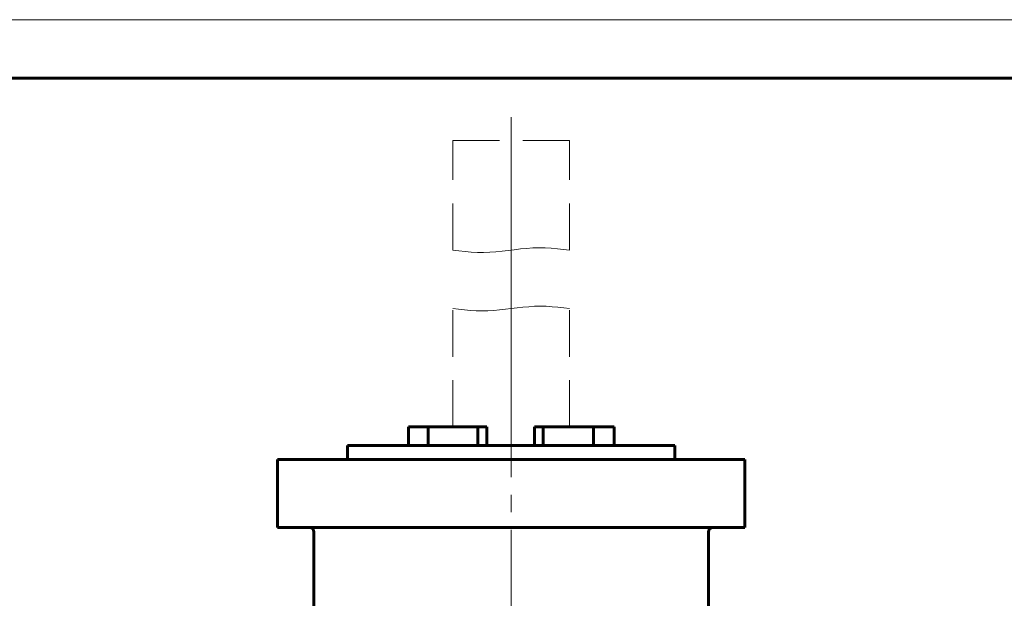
# Model space of a CAD drawing. Header units: millimetres. Extents: x 0 to 594, y 0 to 420.
# Tile 21 of 21: x 381 to 466, y 371 to 420. Entities that reach past the tile are written whole.
import ezdxf

# ---------------------------------------------------------------- set-up
doc = ezdxf.new("R2010")
doc.units = ezdxf.units.MM
for name, pattern in [('K5LT_AXLED', [19.5, 15, -1.5, 1.5, -1.5]), ('K5LT_BASIC', [0]), ('K5LT_DASHED', [6, 4, -2]), ('K5LT_THIN', [0]), ('K5LT_THIN_INCLUDED_TO_HATCHING', [0])]:
    doc.linetypes.add(name, pattern=pattern)
doc.layers.add('Системный слой (1)', color=7, linetype='Continuous', true_color=0x6c6c6c)

# ---------------------------------------------------------------- blocks, each defined once
blk = doc.blocks.new('U55')
at = {"layer": 'Системный слой (1)', "color": 7, "linetype": 'K5LT_DASHED', "lineweight": 18, "true_color": 0xffffff}
for p, q in [((428.335, 400.288), (428.335, 409.655)), ((428.335, 385.162), (428.335, 395.288))]:
    blk.add_line(p, q, dxfattribs=at)
blk = doc.blocks.new('U59')
at = {"layer": 'Системный слой (1)', "color": 7, "linetype": 'K5LT_DASHED', "lineweight": 18, "true_color": 0xffffff}
for p, q in [((418.335, 400.288), (418.335, 409.655)), ((418.335, 385.162), (418.335, 395.288))]:
    blk.add_line(p, q, dxfattribs=at)
blk = doc.blocks.new('U87')
at = {"layer": 'Системный слой (1)', "color": 143, "linetype": 'K5LT_BASIC', "lineweight": 60, "true_color": 0x33acca}
for p, q in [((409.335, 383.562), (423.335, 383.562)), ((423.335, 383.562), (437.335, 383.562))]:
    blk.add_line(p, q, dxfattribs=at)
blk = doc.blocks.new('U88')
at = {"layer": 'Системный слой (1)', "color": 30, "linetype": 'K5LT_AXLED', "lineweight": 18, "true_color": 0xff8000}
for p, q in [((423.335, 400.288), (423.335, 411.655)), ((423.335, 395.288), (423.335, 400.288)), ((423.335, 361.362), (423.335, 395.288))]:
    blk.add_line(p, q, dxfattribs=at)
blk = doc.blocks.new('U93')
at = {"layer": 'Системный слой (1)', "color": 7, "linetype": 'K5LT_THIN_INCLUDED_TO_HATCHING', "lineweight": 18, "true_color": 0xffffff}
for p, q in [((418.335, 395.288), (418.835, 395.227)), ((418.835, 395.227), (419.335, 395.171)), ((422.335, 395.171), (422.835, 395.227)), ((422.835, 395.227), (423.335, 395.288)), ((423.335, 395.288), (423.835, 395.35)), ((423.835, 395.35), (424.335, 395.406)), ((424.335, 395.406), (424.835, 395.45)), ((424.835, 395.45), (425.335, 395.479)), ((425.335, 395.479), (425.835, 395.488)), ((425.835, 395.488), (426.335, 395.479)), ((426.335, 395.479), (426.835, 395.45)), ((426.835, 395.45), (427.335, 395.406)), ((427.335, 395.406), (427.835, 395.35)), ((427.835, 395.35), (428.335, 395.288)), ((419.335, 395.171), (419.835, 395.127)), ((419.835, 395.127), (420.335, 395.098)), ((420.335, 395.098), (420.835, 395.088)), ((420.835, 395.088), (421.335, 395.098)), ((421.335, 395.098), (421.835, 395.127)), ((421.835, 395.127), (422.335, 395.171))]:
    blk.add_line(p, q, dxfattribs=at)
blk = doc.blocks.new('U94')
at = {"layer": 'Системный слой (1)', "color": 7, "linetype": 'K5LT_THIN_INCLUDED_TO_HATCHING', "lineweight": 18, "true_color": 0xffffff}
for p, q in [((418.862, 400.223), (418.335, 400.288)), ((423.598, 400.321), (423.072, 400.255)), ((424.125, 400.384), (423.598, 400.321)), ((424.651, 400.436), (424.125, 400.384)), ((425.177, 400.472), (424.651, 400.436)), ((425.704, 400.488), (425.177, 400.472)), ((426.23, 400.482), (425.704, 400.488)), ((426.756, 400.456), (426.23, 400.482)), ((427.283, 400.411), (426.756, 400.456)), ((427.809, 400.353), (427.283, 400.411)), ((428.335, 400.288), (427.809, 400.353)), ((419.388, 400.166), (418.862, 400.223)), ((419.914, 400.121), (419.388, 400.166)), ((420.44, 400.095), (419.914, 400.121)), ((420.967, 400.089), (420.44, 400.095)), ((421.493, 400.105), (420.967, 400.089)), ((422.019, 400.141), (421.493, 400.105)), ((422.546, 400.193), (422.019, 400.141)), ((423.072, 400.255), (422.546, 400.193))]:
    blk.add_line(p, q, dxfattribs=at)
blk = doc.blocks.new('U95')
at = {"color": 7, "linetype": 'K5LT_THIN', "lineweight": 18, "true_color": 0xffffff}
blk.add_line((0, 420), (594, 420), dxfattribs=at)
at = {"color": 143, "linetype": 'K5LT_BASIC', "lineweight": 60, "true_color": 0x33acca}
blk.add_line((20, 415), (589, 415), dxfattribs=at)

msp = doc.modelspace()

# ---------------------------------------------------------------- linework, layer by layer
at = {"layer": 'Системный слой (1)', "color": 7, "linetype": 'K5LT_DASHED', "lineweight": 18, "true_color": 0xffffff}
msp.add_line((428.3352, 409.6548), (418.3352, 409.6548), dxfattribs=at)
at = {"layer": 'Системный слой (1)', "color": 143, "linetype": 'K5LT_BASIC', "lineweight": 60, "true_color": 0x33acca}
for p, q in [((414.5366, 385.1622), (416.2159, 385.1622)), ((414.5366, 383.5622), (414.5366, 385.1622)), ((416.2159, 385.1622), (420.4702, 385.1622)), ((416.2159, 383.5622), (416.2159, 385.1622)), ((420.4702, 385.1622), (421.2516, 385.1622)), ((420.4702, 383.5622), (420.4702, 385.1622)), ((421.2516, 383.5622), (421.2516, 385.1622)), ((425.3129, 385.1622), (426.0546, 385.1622)), ((425.3129, 383.5622), (425.3129, 385.1622)), ((426.0546, 383.5622), (426.0546, 385.1622)), ((426.0546, 385.1622), (430.3632, 385.1622)), ((430.3632, 385.1622), (432.1352, 385.1622)), ((430.3632, 383.5622), (430.3632, 385.1622)), ((432.1352, 383.5622), (432.1352, 385.1622)), ((409.3352, 382.3622), (409.3352, 383.5622)), ((437.3352, 382.3622), (437.3352, 383.5622)), ((403.3352, 382.3622), (408.7352, 382.3622)), ((403.3352, 376.5622), (403.3352, 382.3622)), ((408.7352, 382.3622), (437.9352, 382.3622)), ((437.9352, 382.3622), (443.3352, 382.3622)), ((443.3352, 376.5622), (443.3352, 382.3622)), ((408.7352, 376.5622), (403.3352, 376.5622)), ((406.4542, 363.3622), (406.4542, 376.1622)), ((408.7352, 376.5622), (437.9352, 376.5622)), ((443.3352, 376.5622), (437.9352, 376.5622)), ((440.2162, 363.3622), (440.2162, 376.1622))]:
    msp.add_line(p, q, dxfattribs=at)
for centre, start, end in [((406.0542, 376.1622), 0, 90), ((440.6162, 376.1622), 90, 180)]:
    msp.add_arc(centre, 0.4, start, end, dxfattribs=at)

# ---------------------------------------------------------------- block references
msp.add_blockref('U95', (0, 0))
at = {"layer": 'Системный слой (1)'}
for name in ['U88', 'U59', 'U55', 'U94', 'U93', 'U87']:
    msp.add_blockref(name, (0, 0), dxfattribs=at)

doc.saveas('drawing.dxf')
